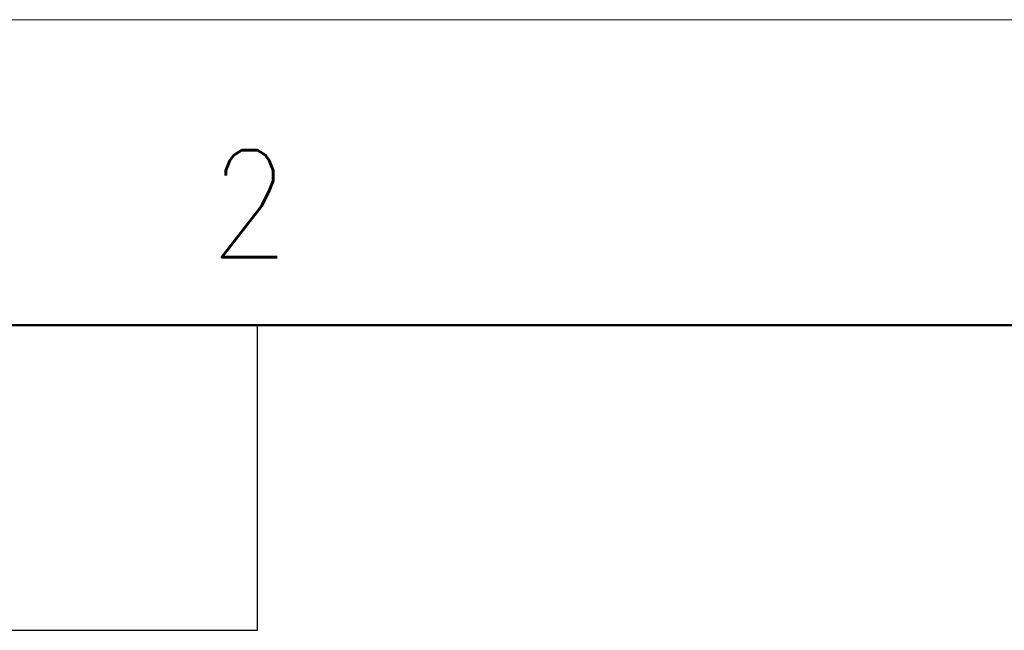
# Model space of a CAD drawing. Header units: millimetres. Extents: x 0 to 1071, y 0 to 742.
# Tile 85 of 133: x 193 to 274, y 692 to 742. Entities that reach past the tile are written whole.
import ezdxf

# ---------------------------------------------------------------- set-up
doc = ezdxf.new("R2010")
doc.units = ezdxf.units.MM
doc.header["$LTSCALE"] = 0.454724
doc.layers.add('NoLayerName_001', color=7, linetype='Continuous')
doc.styles.get("Standard").update_dxf_attribs({"font": 'txt', "bigfont": 'extfont2'})

msp = doc.modelspace()

# ---------------------------------------------------------------- linework, layer by layer
at = {"layer": 'NoLayerName_001', "color": 7, "linetype": 'Continuous', "lineweight": 13}
msp.add_line((0, 742.5), (1050, 742.5), dxfattribs=at)
at = {"layer": 'NoLayerName_001', "color": 7, "linetype": 'Continuous', "lineweight": 50}
msp.add_line((62.5, 717.5), (1025, 717.5), dxfattribs=at)
at = {"layer": 'NoLayerName_001', "color": 7, "linetype": 'Continuous', "lineweight": 25}
for p, q in [((212.5, 692.5), (212.5, 717.5)), ((62.5, 692.5), (212.5, 692.5))]:
    msp.add_line(p, q, dxfattribs=at)

# ---------------------------------------------------------------- texts
at = {"layer": 'NoLayerName_001', "color": 2, "lineweight": 13, "insert": (208.631185, 723.06516), "char_height": 8.75, "attachment_point": 7}
msp.add_mtext('\\A1;\\W0.8600;2', dxfattribs=at)

doc.saveas('drawing.dxf')
